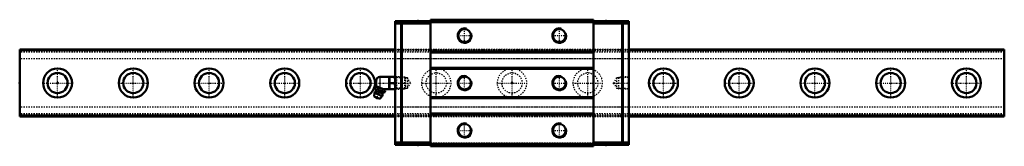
# Model space of a CAD drawing. Header units: millimetres. Extents: x -30 to 750, y -50 to 50.
import ezdxf

# ---------------------------------------------------------------- set-up
doc = ezdxf.new("R2010")
doc.units = ezdxf.units.MM
doc.linetypes.add('Center', pattern=[1.5, 0.45, -0.5, 0.05, -0.5])
doc.linetypes.add('Dashed', pattern=[2, 1, -1])
for name, color, linetype, lineweight in [('2d ConnectionPoints', 7, 'Continuous', 50), ('AM_0', 7, 'Continuous', 50), ('AM_4', 3, 'Continuous', 25), ('AM_5', 3, 'Continuous', 25), ('AM_7', 7, 'Center', 25), ('AM_9', 6, 'Dashed', 25)]:
    doc.layers.add(name, color=color, linetype=linetype, lineweight=lineweight)

# ---------------------------------------------------------------- blocks, each defined once
blk = doc.blocks.new('1_B_PT1_8_SRN_grease_nipple_joint_0_in_SRN55R1SS780LG300BPT1829750001_4')
at = {"layer": 'AM_0'}
for p, q in [((252.3, 1.8), (252.3, -1.8)), ((262.8, 4.8), (255.3, 4.8)), ((262.87, 5), (262.8, 4.88)), ((262.8, 4.88), (262.8, -4.88)), ((262.87, 5), (267.43, 5)), ((263.32, 0), (266.98, 0)), ((267.5, 4.88), (267.43, 5)), ((251.71, -4.1), (252.11, -3.12)), ((252.89, -2.79), (252.11, -3.12)), ((259.28, -5.37), (252.41, -2.59)), ((253.59, -4.86), (253.98, -3.87)), ((257.33, -6.37), (257.73, -5.39)), ((257.87, -4.8), (262.8, -4.8)), ((259.21, -7.13), (259.61, -6.14)), ((259.61, -6.14), (259.28, -5.37)), ((262.8, -4.88), (262.87, -5)), ((267.43, -5), (262.87, -5)), ((267.43, -5), (267.5, -4.88)), ((251, -7.85), (250.8, -10.68)), ((255.29, -12.5), (250.8, -10.68)), ((257.12, -10.32), (251, -7.85)), ((255.29, -12.5), (257.12, -10.32))]:
    blk.add_line(p, q, dxfattribs=at)
for points in [[(263.32, 5), (262.98, 3.69), (262.87, 2.32), (263, 1.16), (263.32, 0)], [(263.32, 0), (262.98, -1.31), (262.87, -2.68), (263, -3.84), (263.32, -5)], [(266.98, 0), (267.32, 1.31), (267.43, 2.68), (267.3, 3.84), (266.98, 5)], [(266.98, -5), (267.32, -3.69), (267.43, -2.32), (267.3, -1.16), (266.98, 0)], [(251.71, -4.1), (251.89, -4.5), (252.12, -4.84), (252.3, -5.01), (252.53, -5.1), (252.84, -5.1), (253.18, -5.02), (253.59, -4.86)], [(253.98, -3.87), (253.72, -3.39), (253.36, -3.05), (253.06, -2.94), (252.71, -2.94), (252.11, -3.12)], [(253.59, -4.86), (253.88, -5.18), (254.3, -5.6), (254.77, -5.97), (255.19, -6.18), (255.64, -6.33), (256.31, -6.41), (256.99, -6.4), (257.33, -6.37)], [(257.73, -5.39), (256.89, -4.6), (256.37, -4.27), (255.79, -4.03), (255.19, -3.9), (254.57, -3.85), (253.98, -3.87)], [(257.33, -6.37), (257.52, -6.77), (257.74, -7.11), (257.93, -7.28), (258.15, -7.37), (258.46, -7.37), (258.8, -7.29), (259.21, -7.13)], [(259.61, -6.14), (259.35, -5.66), (258.99, -5.32), (258.68, -5.21), (258.33, -5.21), (257.73, -5.39)]]:
    blk.add_lwpolyline(points, dxfattribs=at)
for centre, radius, start, end in [((255.3, 1.8), 3, 90, 180), ((254.06, -9.09), 3.3, 131.16139, 158), ((246.18, -6.41), 6, 4.54969, 22.66325), ((251.36, -6), 0.8, 311.16139, 4.54969), ((255.3, -1.8), 3, 180, 195.42678), ((261.59, -12.64), 6, 113.36218, 131.45031), ((253.61, -10.18), 1.82, 214.23444, 281.76556), ((254.06, -9.09), 3.3, 338, 4.83861), ((258.14, -8.74), 0.8, 131.45031, 184.83861)]:
    blk.add_arc(centre, radius, start, end, dxfattribs=at)
at = {"layer": 'AM_4'}
for p, q in [((255.3, 4.8), (255.3, -3.76)), ((257.35, -8.81), (251.89, -6.6)), ((257.61, -8.14), (252.16, -5.94))]:
    blk.add_line(p, q, dxfattribs=at)
at = {"layer": 'AM_5', "linetype": 'Dashed'}
for p, q in [((267.51, 4.86), (268.48, 4.26)), ((275.48, 4.08), (268.48, 4.26)), ((268.5, 4.86), (268.5, -4.86)), ((267.51, -4.86), (268.48, -4.26)), ((275.48, -4.08), (268.48, -4.26))]:
    blk.add_line(p, q, dxfattribs=at)
at = {"layer": 'AM_7'}
blk.add_line((252.77, -12.26), (256.24, -3.69), dxfattribs=at)
at = {"layer": 'AM_9'}
for p, q in [((274.92, 4.67), (267.5, 4.86)), ((275.5, 4.06), (274.92, 4.67)), ((274.92, 4.67), (274.92, -4.67)), ((275.5, 4.06), (275.5, -4.06)), ((267.5, -4.86), (274.92, -4.67)), ((274.92, -4.67), (275.5, -4.06))]:
    blk.add_line(p, q, dxfattribs=at)
blk = doc.blocks.new('2_SRN55RSSB_PT1_81_Slide25_55_0_in_SRN55R1SS780LG300BPT1829750001_4')
at = {"layer": 'AM_0'}
for p, q in [((272.19, 49), (267.5, 49)), ((267.5, 49), (267.5, -49)), ((272.19, 47), (267.5, 47)), ((272.19, 49), (272.19, 48.5)), ((272.19, 48.5), (272.69, 49)), ((272.19, 47.5), (272.19, -47.5)), ((272.69, 47), (272.19, 47.5)), ((295.5, 49), (272.69, 49)), ((272.69, -47), (272.69, 47)), ((295.5, 47), (272.69, 47)), ((295.5, 50), (295.5, -50)), ((424.5, 50), (295.5, 50)), ((424.5, 48), (295.5, 48)), ((424.5, 50), (424.5, -50)), ((424.5, 49), (447.31, 49)), ((424.5, 47), (447.31, 47)), ((447.81, 48.5), (447.31, 49)), ((447.31, 47), (447.81, 47.5)), ((447.31, -47), (447.31, 47)), ((447.81, 49), (447.81, 48.5)), ((447.81, 49), (452.5, 49)), ((447.81, 47.5), (447.81, -47.5)), ((447.81, 47), (452.5, 47)), ((452.5, 49), (452.5, -49)), ((424.5, 24.8), (295.5, 24.8)), ((424.5, 24), (295.5, 24)), ((424.5, 12), (295.5, 12)), ((424.5, 11.2), (295.5, 11.2)), ((424.5, -11.2), (295.5, -11.2)), ((424.5, -12), (295.5, -12)), ((424.5, -24), (295.5, -24)), ((424.5, -24.8), (295.5, -24.8)), ((272.19, -47), (267.5, -47)), ((272.19, -49), (267.5, -49)), ((272.19, -47.5), (272.69, -47)), ((272.69, -49), (272.19, -48.5)), ((272.19, -48.5), (272.19, -49)), ((295.5, -47), (272.69, -47)), ((295.5, -49), (272.69, -49)), ((424.5, -48), (295.5, -48)), ((424.5, -50), (295.5, -50)), ((424.5, -47), (447.31, -47)), ((424.5, -49), (447.31, -49)), ((447.81, -47.5), (447.31, -47)), ((447.31, -49), (447.81, -48.5)), ((447.81, -47), (452.5, -47)), ((447.81, -48.5), (447.81, -49)), ((447.81, -49), (452.5, -49))]:
    blk.add_line(p, q, dxfattribs=at)
for centre in [(322.5, 37.5), (397.5, 37.5), (322.5, 0), (397.5, 0), (322.5, -37.5), (397.5, -37.5)]:
    blk.add_circle(centre, 5.05, dxfattribs=at)
at = {"layer": 'AM_5', "linetype": 'Dashed'}
for p, q in [((275.5, -4.66), (275.5, 4.66)), ((276.28, 4.06), (275.5, 4.66)), ((443.82, 4.06), (444.6, 4.66)), ((452.5, 4.86), (444.6, 4.66)), ((444.6, -4.66), (444.6, 4.66)), ((276.28, -4.06), (275.5, -4.66)), ((443.82, -4.06), (444.6, -4.66)), ((452.5, -4.86), (444.6, -4.66))]:
    blk.add_line(p, q, dxfattribs=at)
at = {"layer": 'AM_5'}
for centre in [(322.5, 37.5), (397.5, 37.5), (322.5, 0), (397.5, 0), (322.5, -37.5), (397.5, -37.5)]:
    blk.add_arc(centre, 6, 75, 15, dxfattribs=at)
at = {"layer": 'AM_7'}
for p, q in [((285.5, 49.05), (285.5, 47.95)), ((434.5, 49.05), (434.5, 47.95)), ((322.5, 31.2), (322.5, 43.8)), ((397.5, 31.2), (397.5, 43.8)), ((316.2, 37.5), (328.8, 37.5)), ((391.2, 37.5), (403.8, 37.5)), ((227.93, 0), (280.18, 0)), ((316.2, 0), (328.8, 0)), ((322.5, -6.3), (322.5, 6.3)), ((391.2, 0), (403.8, 0)), ((397.5, -6.3), (397.5, 6.3)), ((439.92, 0), (453.2, 0)), ((322.5, -43.8), (322.5, -31.2)), ((397.5, -43.8), (397.5, -31.2)), ((316.2, -37.5), (328.8, -37.5)), ((391.2, -37.5), (403.8, -37.5)), ((285.5, -49.05), (285.5, -47.95)), ((434.5, -49.05), (434.5, -47.95))]:
    blk.add_line(p, q, dxfattribs=at)
at = {"layer": 'AM_9'}
for p, q in [((272.69, 47), (272.19, 47)), ((282.9, 49), (282.9, 48)), ((288.1, 48), (282.9, 48)), ((288.1, 48), (288.1, 49)), ((424.5, 49.5), (295.5, 49.5)), ((424.5, 47.5), (295.5, 47.5)), ((431.9, 49), (431.9, 48)), ((437.1, 48), (431.9, 48)), ((437.1, 48), (437.1, 49)), ((447.31, 47), (447.81, 47)), ((452.5, 26.5), (267.5, 26.5)), ((452.5, 26.25), (267.5, 26.25)), ((452.5, 25.5), (267.5, 25.5)), ((452.5, 19.08), (267.5, 19.08)), ((452.5, 19.08), (267.5, 19.08)), ((452.5, 19), (267.5, 19)), ((268.1, 4.27), (267.5, 4.86)), ((277.24, 4.03), (268.1, 4.27)), ((268.1, 4.27), (268.1, -4.27)), ((279.57, 0), (277.24, 4.03)), ((277.24, 4.03), (277.24, -4.03)), ((277.24, -4.03), (279.57, 0)), ((442.86, 4.03), (440.53, 0)), ((440.53, 0), (442.86, -4.03)), ((452, 4.27), (442.86, 4.03)), ((442.86, 4.03), (442.86, -4.03)), ((452.5, 4.76), (452, 4.27)), ((452, 4.27), (452, -4.27)), ((267.5, -4.86), (268.1, -4.27)), ((268.1, -4.27), (277.24, -4.03)), ((442.86, -4.03), (452, -4.27)), ((452, -4.27), (452.5, -4.76)), ((452.5, -19), (267.5, -19)), ((452.5, -19.08), (267.5, -19.08)), ((452.5, -19.08), (267.5, -19.08)), ((452.5, -25.5), (267.5, -25.5)), ((452.5, -26.25), (267.5, -26.25)), ((267.5, -26.5), (452.5, -26.5)), ((272.69, -47), (272.19, -47)), ((288.1, -48), (282.9, -48)), ((282.9, -48), (282.9, -49)), ((288.1, -49), (288.1, -48)), ((424.5, -47.5), (295.5, -47.5)), ((424.5, -49.5), (295.5, -49.5)), ((437.1, -48), (431.9, -48)), ((431.9, -48), (431.9, -49)), ((437.1, -49), (437.1, -48)), ((447.31, -47), (447.81, -47))]:
    blk.add_line(p, q, dxfattribs=at)
blk = doc.blocks.new('3_SRG55R78030_Track_0_in_SRN55R1SS780LG300BPT1829750001_4')
at = {"layer": 'AM_0'}
for p, q in [((267.5, 26.5), (-30, 26.5)), ((-30, 26.5), (-30, -26.5)), ((750, 26.5), (452.5, 26.5)), ((750, 26.5), (750, -26.5)), ((-30, -26.5), (267.5, -26.5)), ((452.5, -26.5), (750, -26.5))]:
    blk.add_line(p, q, dxfattribs=at)
for centre, radius in [((0, 0), 11.5), ((0, 0), 8), ((60, 0), 11.5), ((60, 0), 8), ((120, 0), 11.5), ((120, 0), 8), ((180, 0), 11.5), ((180, 0), 8), ((240, 0), 11.5), ((240, 0), 8), ((480, 0), 11.5), ((480, 0), 8), ((540, 0), 11.5), ((540, 0), 8), ((600, 0), 11.5), ((600, 0), 8), ((660, 0), 11.5), ((660, 0), 8), ((720, 0), 11.5), ((720, 0), 8)]:
    blk.add_circle(centre, radius, dxfattribs=at)
at = {"layer": 'AM_4'}
for p, q in [((267.5, 25.5), (-30, 25.5)), ((750, 25.5), (452.5, 25.5)), ((267.5, -25.5), (-30, -25.5)), ((750, -25.5), (452.5, -25.5))]:
    blk.add_line(p, q, dxfattribs=at)
at = {"layer": 'AM_7'}
for p, q in [((0, -12.07), (0, 12.07)), ((60, -12.07), (60, 12.07)), ((120, -12.07), (120, 12.07)), ((180, -12.07), (180, 12.07)), ((240, -12.07), (240, 12.07)), ((300, -12.07), (300, 12.07)), ((360, -12.07), (360, 12.07)), ((420, -12.07), (420, 12.07)), ((480, -12.07), (480, 12.07)), ((540, -12.07), (540, 12.07)), ((600, -12.07), (600, 12.07)), ((660, -12.07), (660, 12.07)), ((720, -12.07), (720, 12.07)), ((-12.07, 0), (12.07, 0)), ((47.92, 0), (72.08, 0)), ((107.92, 0), (132.07, 0)), ((167.93, 0), (192.07, 0)), ((287.93, 0), (312.07, 0)), ((347.93, 0), (372.07, 0)), ((407.93, 0), (432.07, 0)), ((467.93, 0), (492.07, 0)), ((527.92, 0), (552.08, 0)), ((587.92, 0), (612.08, 0)), ((647.92, 0), (672.08, 0)), ((707.92, 0), (732.08, 0))]:
    blk.add_line(p, q, dxfattribs=at)
at = {"layer": 'AM_9'}
for p, q in [((750, 26.25), (-30, 26.25)), ((750, 24.5), (-30, 24.5)), ((452.5, 26.5), (267.5, 26.5)), ((452.5, 25.5), (267.5, 25.5)), ((750, 19.08), (-30, 19.08)), ((750, 19.08), (-30, 19.08)), ((750, 19), (-30, 19)), ((750, -19), (-30, -19)), ((750, -19.08), (-30, -19.08)), ((750, -19.08), (-30, -19.08)), ((750, -24.5), (-30, -24.5)), ((750, -26.25), (-30, -26.25)), ((452.5, -25.5), (267.5, -25.5)), ((267.5, -26.5), (452.5, -26.5))]:
    blk.add_line(p, q, dxfattribs=at)
for centre, radius in [((300, 0), 11.5), ((300, 0), 8), ((360, 0), 11.5), ((360, 0), 8), ((420, 0), 11.5), ((420, 0), 8)]:
    blk.add_circle(centre, radius, dxfattribs=at)

msp = doc.modelspace()

# ---------------------------------------------------------------- linework, layer by layer
at = {"layer": '2d ConnectionPoints'}
for p in [(285.5, 49), (434.5, 49), (-30, 0), (0, 0), (0, 0), (267.5, 0), (360, 0), (452.5, 0), (285.5, -49), (434.5, -49)]:
    msp.add_point(p, dxfattribs=at)

# ---------------------------------------------------------------- block references
for name in ['2_SRN55RSSB_PT1_81_Slide25_55_0_in_SRN55R1SS780LG300BPT1829750001_4', '3_SRG55R78030_Track_0_in_SRN55R1SS780LG300BPT1829750001_4', '1_B_PT1_8_SRN_grease_nipple_joint_0_in_SRN55R1SS780LG300BPT1829750001_4']:
    msp.add_blockref(name, (0, 0))

doc.saveas('drawing.dxf')
